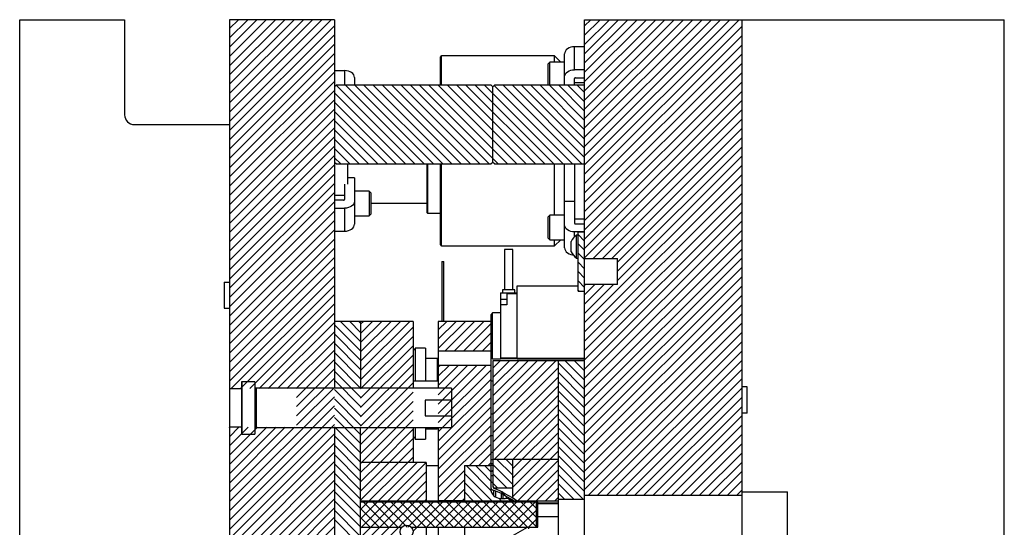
# Model space of a CAD drawing. Header units: inches. Extents: x 1772 to 2706, y -534 to -52.
# Tile 186 of 256: x 1933 to 1952, y -438 to -428. Entities that reach past the tile are written whole.
import ezdxf

# ---------------------------------------------------------------- set-up
doc = ezdxf.new("R2010")
doc.units = ezdxf.units.IN
doc.header["$LTSCALE"] = 0.5
doc.header["$MEASUREMENT"] = 0
doc.layers.add('SID-M-F', color=202, linetype='Continuous')
doc.layers.add('SID-M-S', color=105, linetype='Continuous')

msp = doc.modelspace()

# ---------------------------------------------------------------- linework, layer by layer
at = {"layer": 'SID-M-F', "linetype": 'Continuous'}
for p, q in [((1937.29464, -428.52076), (1937.46438, -428.35102)), ((1937.29464, -428.69754), (1937.64116, -428.35102)), ((1937.29464, -428.87431), (1937.81793, -428.35102)), ((1937.29464, -429.05109), (1937.99471, -428.35102)), ((1937.29464, -429.22787), (1938.17149, -428.35102)), ((1937.29464, -429.40464), (1938.34826, -428.35102)), ((1937.29464, -429.58142), (1938.52504, -428.35102)), ((1937.29464, -429.7582), (1938.70182, -428.35102)), ((1937.29464, -429.93497), (1938.87859, -428.35102)), ((1937.29464, -430.11175), (1939.05537, -428.35102)), ((1937.29464, -430.28853), (1939.23215, -428.35102)), ((1937.29464, -430.4653), (1939.29464, -428.4653)), ((1944.06464, -428.46828), (1944.18189, -428.35102)), ((1944.06464, -428.64505), (1944.35867, -428.35102)), ((1944.06464, -428.82183), (1944.53545, -428.35102)), ((1944.06464, -428.99861), (1944.71222, -428.35102)), ((1944.06464, -429.17538), (1944.889, -428.35102)), ((1944.06464, -429.35216), (1945.06578, -428.35102)), ((1944.06464, -429.52894), (1945.24255, -428.35102)), ((1944.06464, -429.70571), (1945.41933, -428.35102)), ((1944.06464, -429.88249), (1945.59611, -428.35102)), ((1944.06464, -430.05927), (1945.77288, -428.35102)), ((1944.06464, -430.23604), (1945.94966, -428.35102)), ((1944.06464, -430.41282), (1946.12644, -428.35102)), ((1944.06464, -430.5896), (1946.30321, -428.35102)), ((1944.06464, -430.76637), (1946.47999, -428.35102)), ((1944.06464, -430.94315), (1946.65677, -428.35102)), ((1944.06464, -431.11993), (1946.83354, -428.35102)), ((1944.06464, -431.2967), (1947.01032, -428.35102)), ((1944.06464, -431.47348), (1947.06464, -428.47348)), ((1937.29464, -430.64208), (1939.29464, -428.64208)), ((1944.06464, -431.65026), (1947.06464, -428.65026)), ((1937.29464, -430.81886), (1939.29464, -428.81886)), ((1944.06464, -431.82703), (1947.06464, -428.82703)), ((1937.29464, -430.99563), (1939.29464, -428.99563)), ((1944.06464, -432.00381), (1947.06464, -429.00381)), ((1937.29464, -431.17241), (1939.29464, -429.17241)), ((1944.06464, -432.18059), (1947.06464, -429.18059)), ((1937.29464, -431.34919), (1939.29464, -429.34919)), ((1944.06464, -432.35736), (1947.06464, -429.35736)), ((1937.29464, -431.52596), (1939.29464, -429.52596)), ((1940.82771, -431.10102), (1939.32771, -429.60102)), ((1941.00448, -431.10102), (1939.50448, -429.60102)), ((1941.18126, -431.10102), (1939.68126, -429.60102)), ((1941.35804, -431.10102), (1939.85804, -429.60102)), ((1941.53481, -431.10102), (1940.03481, -429.60102)), ((1941.71159, -431.10102), (1940.21159, -429.60102)), ((1941.88837, -431.10102), (1940.38837, -429.60102)), ((1942.06514, -431.10102), (1940.56514, -429.60102)), ((1942.24192, -431.10102), (1940.74192, -429.60102)), ((1942.4187, -431.10102), (1940.9187, -429.60102)), ((1942.59547, -431.10102), (1941.09547, -429.60102)), ((1942.77225, -431.10102), (1941.27225, -429.60102)), ((1942.94903, -431.10102), (1941.44903, -429.60102)), ((1943.1258, -431.10102), (1941.6258, -429.60102)), ((1943.30258, -431.10102), (1941.80258, -429.60102)), ((1943.47936, -431.10102), (1941.97936, -429.60102)), ((1943.65613, -431.10102), (1942.15613, -429.60102)), ((1943.83291, -431.10102), (1942.33877, -429.60689)), ((1944.00969, -431.10102), (1942.50969, -429.60102)), ((1944.06464, -430.9792), (1942.68646, -429.60102)), ((1944.06464, -430.80242), (1942.86324, -429.60102)), ((1944.06464, -430.62564), (1943.04002, -429.60102)), ((1944.06464, -430.44887), (1943.21679, -429.60102)), ((1944.06464, -430.27209), (1943.39357, -429.60102)), ((1944.06464, -430.09531), (1943.57035, -429.60102)), ((1944.06464, -429.91854), (1943.74712, -429.60102)), ((1944.06464, -429.74176), (1943.9239, -429.60102)), ((1944.06464, -432.53414), (1947.06464, -429.53414)), ((1937.29464, -431.70274), (1939.29464, -429.70274)), ((1940.65093, -431.10102), (1939.29464, -429.74473)), ((1944.06464, -432.71092), (1947.06464, -429.71092)), ((1937.29464, -431.87952), (1939.29464, -429.87952)), ((1940.47415, -431.10102), (1939.29464, -429.92151)), ((1944.06464, -432.88769), (1947.06464, -429.88769)), ((1937.29464, -432.05629), (1939.29464, -430.05629)), ((1940.29738, -431.10102), (1939.29464, -430.09829)), ((1944.22809, -432.90102), (1947.06464, -430.06447)), ((1937.29464, -432.23307), (1939.29464, -430.23307)), ((1940.1206, -431.10102), (1939.29464, -430.27506)), ((1944.40486, -432.90102), (1947.06464, -430.24125)), ((1937.29464, -432.40985), (1939.29464, -430.40985)), ((1939.94382, -431.10102), (1939.29464, -430.45184)), ((1944.58164, -432.90102), (1947.06464, -430.41802)), ((1937.29464, -432.58662), (1939.29464, -430.58662)), ((1937.29464, -432.7634), (1939.29464, -430.7634)), ((1939.76705, -431.10102), (1939.29464, -430.62862)), ((1944.68964, -432.9698), (1947.06464, -430.5948)), ((1937.29464, -432.94018), (1939.29464, -430.94018)), ((1939.59027, -431.10102), (1939.29464, -430.80539)), ((1944.68964, -433.14658), (1947.06464, -430.77158)), ((1944.68964, -433.32335), (1947.06464, -430.94835)), ((1937.29464, -433.11696), (1939.29464, -431.11696)), ((1939.41349, -431.10102), (1939.29464, -430.98217)), ((1944.06464, -434.12513), (1947.06464, -431.12513)), ((1937.29464, -433.29373), (1939.29464, -431.29373)), ((1944.06464, -434.30191), (1947.06464, -431.30191)), ((1937.29464, -433.47051), (1939.29464, -431.47051)), ((1944.06464, -434.47868), (1947.06464, -431.47868)), ((1937.29464, -433.64729), (1939.29464, -431.64729)), ((1944.06464, -434.65546), (1947.06464, -431.65546)), ((1937.29464, -433.82406), (1939.29464, -431.82406)), ((1944.06464, -434.83224), (1947.06464, -431.83224)), ((1937.29464, -434.00084), (1939.29464, -432.00084)), ((1944.06464, -435.00901), (1947.06464, -432.00901)), ((1937.29464, -434.17762), (1939.29464, -432.17762)), ((1944.06464, -435.18579), (1947.06464, -432.18579)), ((1937.29464, -434.35439), (1939.29464, -432.35439)), ((1944.06464, -432.57019), (1943.93964, -432.44519)), ((1944.06464, -435.36257), (1947.06464, -432.36257)), ((1937.29464, -434.53117), (1939.29464, -432.53117)), ((1944.06464, -432.74697), (1943.93964, -432.62197)), ((1944.06464, -435.53934), (1947.06464, -432.53934)), ((1937.29464, -434.70795), (1939.29464, -432.70795)), ((1944.06464, -432.92374), (1943.93964, -432.79874)), ((1944.06464, -435.71612), (1947.06464, -432.71612)), ((1937.29464, -434.88472), (1939.29464, -432.88472)), ((1944.06464, -433.10052), (1943.93964, -432.97552)), ((1944.06464, -435.8929), (1947.06464, -432.8929)), ((1937.29464, -435.0615), (1939.29464, -433.0615)), ((1944.06464, -433.2773), (1943.93964, -433.1523)), ((1944.06464, -436.06967), (1947.06464, -433.06967)), ((1937.29464, -435.23828), (1939.29464, -433.23828)), ((1944.06464, -433.45407), (1943.93964, -433.32907)), ((1944.06464, -436.24645), (1947.06464, -433.24645)), ((1937.32716, -435.38254), (1939.29464, -433.41505)), ((1943.95981, -433.52602), (1943.93964, -433.50585)), ((1944.06464, -433.41802), (1944.08164, -433.40102)), ((1944.06464, -433.5948), (1944.25842, -433.40102)), ((1944.06464, -433.77158), (1944.43519, -433.40102)), ((1944.06464, -433.94835), (1944.61197, -433.40102)), ((1944.06464, -436.42323), (1947.06464, -433.42323)), ((1937.50393, -435.38254), (1939.29464, -433.59183)), ((1937.68071, -435.38254), (1939.29464, -433.76861)), ((1944.06464, -436.6), (1947.06464, -433.6)), ((1937.85749, -435.38254), (1939.29464, -433.94538)), ((1944.06464, -436.77678), (1947.06464, -433.77678)), ((1944.06464, -436.95356), (1947.06464, -433.95356)), ((1938.03426, -435.38254), (1939.29464, -434.12216)), ((1939.79464, -434.48737), (1939.40829, -434.10102)), ((1939.79464, -434.3106), (1939.58507, -434.10102)), ((1939.79464, -434.13382), (1939.76184, -434.10102)), ((1939.79464, -434.15249), (1939.84611, -434.10102)), ((1939.79464, -434.32927), (1940.02288, -434.10102)), ((1939.79464, -434.50604), (1940.19966, -434.10102)), ((1939.79464, -434.68282), (1940.37644, -434.10102)), ((1939.79464, -434.8596), (1940.55321, -434.10102)), ((1939.79464, -435.03637), (1940.72999, -434.10102)), ((1941.27464, -434.26348), (1941.4371, -434.10102)), ((1941.27464, -434.44026), (1941.61387, -434.10102)), ((1941.27464, -434.61703), (1941.79065, -434.10102)), ((1941.40865, -434.6598), (1941.96743, -434.10102)), ((1941.58543, -434.6598), (1942.1442, -434.10102)), ((1941.76221, -434.6598), (1942.27464, -434.14736)), ((1944.06464, -437.13033), (1947.06464, -434.13033)), ((1938.21104, -435.38254), (1939.29464, -434.29894)), ((1939.79464, -434.66415), (1939.29464, -434.16415)), ((1939.79464, -435.21315), (1940.79464, -434.21315)), ((1941.93898, -434.6598), (1942.27464, -434.32414)), ((1944.06464, -437.30711), (1947.06464, -434.30711)), ((1938.38782, -435.38254), (1939.29464, -434.47571)), ((1939.79464, -434.84093), (1939.29464, -434.34093)), ((1939.79464, -435.0177), (1939.29464, -434.5177)), ((1939.79464, -435.38993), (1940.79464, -434.38993)), ((1942.11576, -434.6598), (1942.27464, -434.50092)), ((1944.13501, -437.41352), (1947.06464, -434.48389)), ((1938.56459, -435.38254), (1939.29464, -434.65249)), ((1939.79464, -435.19448), (1939.29464, -434.69448)), ((1939.79464, -435.5667), (1940.79464, -434.5667)), ((1944.31178, -437.41352), (1947.06464, -434.66066)), ((1938.57464, -435.54927), (1939.29464, -434.82927)), ((1939.79464, -435.37126), (1939.29464, -434.87126)), ((1939.79464, -435.74348), (1940.79464, -434.74348)), ((1942.31464, -434.99125), (1942.45486, -434.85102)), ((1942.31464, -435.16802), (1942.63164, -434.85102)), ((1942.31464, -435.3448), (1942.80842, -434.85102)), ((1942.31464, -435.52158), (1942.98519, -434.85102)), ((1942.31464, -435.69835), (1943.16197, -434.85102)), ((1942.31464, -435.87513), (1943.33875, -434.85102)), ((1942.31464, -436.05191), (1943.51552, -434.85102)), ((1944.06464, -435.39862), (1943.56464, -434.89862)), ((1944.06464, -435.22184), (1943.69382, -434.85102)), ((1944.06464, -435.04506), (1943.8706, -434.85102)), ((1944.06464, -434.86829), (1944.04738, -434.85102)), ((1944.48856, -437.41352), (1947.06464, -434.83744)), ((1938.57464, -435.72604), (1939.29464, -435.00604)), ((1939.79464, -435.54803), (1939.29464, -435.04803)), ((1939.79464, -435.92026), (1940.79464, -434.92026)), ((1941.27464, -434.97059), (1941.30298, -434.94225)), ((1941.27464, -435.14736), (1941.47975, -434.94225)), ((1941.27464, -435.32414), (1941.65653, -434.94225)), ((1941.27464, -435.50092), (1941.83331, -434.94225)), ((1941.27464, -435.67769), (1942.01008, -434.94225)), ((1941.27464, -435.85447), (1942.18686, -434.94225)), ((1941.27464, -436.03125), (1942.27464, -435.03125)), ((1942.31464, -436.22868), (1943.56464, -434.97868)), ((1944.06464, -435.57539), (1943.56464, -435.07539)), ((1944.66534, -437.41352), (1947.06464, -435.01422)), ((1938.57464, -435.90282), (1939.29464, -435.18282)), ((1939.79464, -435.72481), (1939.29464, -435.22481)), ((1939.79464, -436.09703), (1940.79464, -435.09703)), ((1939.79464, -436.27381), (1940.79464, -435.27381)), ((1941.27464, -436.20802), (1942.27464, -435.20802)), ((1942.31464, -436.40546), (1943.56464, -435.15546)), ((1944.06464, -435.75217), (1943.56464, -435.25217)), ((1944.84211, -437.41352), (1947.06464, -435.19099)), ((1938.57464, -436.0796), (1939.29464, -435.3596)), ((1939.79464, -435.90159), (1939.29464, -435.40159)), ((1939.79464, -436.45059), (1940.79464, -435.45059)), ((1941.27464, -436.3848), (1942.27464, -435.3848)), ((1942.31464, -436.58224), (1943.56464, -435.33224)), ((1944.06464, -435.92895), (1943.56464, -435.42895)), ((1945.01889, -437.41352), (1947.06464, -435.36777)), ((1937.29464, -437.53637), (1939.29464, -435.53637)), ((1939.79464, -436.07836), (1939.29464, -435.57836)), ((1939.79464, -436.62736), (1940.79464, -435.62736)), ((1941.27464, -436.56158), (1942.27464, -435.56158)), ((1942.34763, -436.72602), (1943.56464, -435.50901)), ((1944.06464, -436.10572), (1943.56464, -435.60572)), ((1945.19567, -437.41352), (1947.06464, -435.54455)), ((1937.29464, -437.71315), (1939.29464, -435.71315)), ((1939.79464, -436.25514), (1939.29464, -435.75514)), ((1939.81026, -436.78852), (1940.79464, -435.80414)), ((1941.27464, -436.73835), (1942.27464, -435.73835)), ((1942.52441, -436.72602), (1943.56464, -435.68579)), ((1944.06464, -436.2825), (1943.56464, -435.7825)), ((1945.37244, -437.41352), (1947.06464, -435.72132)), ((1937.29464, -437.88993), (1939.29464, -435.88993)), ((1939.79464, -436.43192), (1939.29464, -435.93192)), ((1939.98703, -436.78852), (1940.79464, -435.98092)), ((1941.27464, -436.91513), (1942.27464, -435.91513)), ((1942.68964, -436.73757), (1943.56464, -435.86257)), ((1944.06464, -436.45928), (1943.56464, -435.95928)), ((1945.54922, -437.41352), (1947.06464, -435.8981)), ((1937.29464, -438.0667), (1939.29464, -436.0667)), ((1937.29464, -436.12216), (1937.29729, -436.11951)), ((1937.29464, -436.29894), (1937.47407, -436.11951)), ((1937.29464, -436.47571), (1937.65085, -436.11951)), ((1937.29464, -436.65249), (1937.82762, -436.11951)), ((1937.29464, -436.82927), (1938.0044, -436.11951)), ((1937.29464, -437.00604), (1938.18118, -436.11951)), ((1937.29464, -437.18282), (1938.35795, -436.11951)), ((1937.29464, -437.3596), (1938.53473, -436.11951)), ((1939.79464, -436.60869), (1939.29464, -436.10869)), ((1940.16381, -436.78852), (1940.79464, -436.15769)), ((1941.27464, -437.09191), (1942.27464, -436.09191)), ((1942.68964, -436.91434), (1943.56464, -436.03934)), ((1944.06464, -436.63605), (1943.56464, -436.13605)), ((1945.726, -437.41352), (1947.06464, -436.07488)), ((1937.29464, -438.24348), (1939.29464, -436.24348)), ((1939.79464, -436.78547), (1939.29464, -436.28547)), ((1940.34059, -436.78852), (1940.79464, -436.33447)), ((1941.27464, -437.26868), (1942.27464, -436.26868)), ((1942.68964, -437.09112), (1943.56464, -436.21612)), ((1942.68964, -437.2679), (1943.56464, -436.3929)), ((1944.06464, -436.81283), (1943.56464, -436.31283)), ((1945.90277, -437.41352), (1947.06464, -436.25165)), ((1937.29464, -438.42026), (1939.29464, -436.42026)), ((1939.79464, -436.96225), (1939.29464, -436.46225)), ((1940.51736, -436.78852), (1940.79464, -436.51125)), ((1941.86908, -436.85102), (1942.27464, -436.44546)), ((1942.68964, -437.44467), (1943.56464, -436.56967)), ((1944.06464, -436.98961), (1943.56464, -436.48961)), ((1946.07955, -437.41352), (1947.06464, -436.42843)), ((1937.29464, -438.59703), (1939.29464, -436.59703)), ((1937.29464, -438.77381), (1939.29464, -436.77381)), ((1939.79464, -437.13902), (1939.29464, -436.63902)), ((1940.69414, -436.78852), (1940.79464, -436.68802)), ((1942.04585, -436.85102), (1942.29585, -436.60102)), ((1942.68964, -437.02882), (1942.38684, -436.72602)), ((1942.68964, -436.85204), (1942.56362, -436.72602)), ((1942.78907, -437.52202), (1943.56464, -436.74645)), ((1944.06464, -437.16638), (1943.56464, -436.66638)), ((1946.25633, -437.41352), (1947.06464, -436.60521)), ((1937.29464, -438.95059), (1939.29464, -436.95059)), ((1939.79464, -437.3158), (1939.29464, -436.8158)), ((1939.79464, -436.80414), (1939.81026, -436.78852)), ((1939.79464, -436.98092), (1939.98703, -436.78852)), ((1939.79464, -437.15769), (1940.16381, -436.78852)), ((1939.79464, -437.33447), (1940.34059, -436.78852)), ((1939.79464, -437.51125), (1940.51736, -436.78852)), ((1939.79464, -437.68802), (1940.69414, -436.78852)), ((1939.79464, -437.8648), (1940.87092, -436.78852)), ((1939.79464, -438.04158), (1941.04464, -436.79158)), ((1941.27464, -437.44546), (1941.77464, -436.94546)), ((1942.27823, -437.32452), (1941.80474, -436.85102)), ((1942.4087, -437.27821), (1941.98151, -436.85102)), ((1942.27464, -436.96737), (1942.15829, -436.85102)), ((1942.22263, -436.85102), (1942.27464, -436.79901)), ((1942.2854, -436.96503), (1942.31464, -436.93579)), ((1942.68964, -437.2056), (1942.31464, -436.8306)), ((1942.96584, -437.52202), (1943.56464, -436.92323)), ((1944.06464, -437.34316), (1943.56464, -436.84316)), ((1946.4331, -437.41352), (1947.06464, -436.78198)), ((1946.60988, -437.41352), (1947.06464, -436.95876)), ((1937.29464, -439.12736), (1939.29464, -437.12736)), ((1939.79464, -437.49258), (1939.29464, -436.99258)), ((1939.79464, -438.21835), (1941.04464, -436.96835)), ((1939.79464, -438.39513), (1941.04464, -437.14513)), ((1941.38335, -437.51352), (1941.77464, -437.12224)), ((1942.30196, -437.52502), (1941.77464, -436.9977)), ((1942.58548, -437.27821), (1942.31464, -437.00737)), ((1943.14262, -437.52202), (1943.56464, -437.1)), ((1944.03635, -437.49165), (1943.56464, -437.01994)), ((1946.78666, -437.41352), (1947.06464, -437.13554)), ((1937.29464, -439.30414), (1939.29464, -437.30414)), ((1940.15031, -438.02502), (1939.29464, -437.16935)), ((1939.79464, -438.57191), (1941.04464, -437.32191)), ((1941.56013, -437.51352), (1941.77464, -437.29901)), ((1942.12518, -437.52502), (1941.77464, -437.17448)), ((1942.57921, -437.44872), (1942.46328, -437.33279)), ((1943.3194, -437.52202), (1943.56464, -437.27678)), ((1943.85957, -437.49165), (1943.56464, -437.19671)), ((1946.96343, -437.41352), (1947.06464, -437.31231)), ((1937.29464, -439.48092), (1939.29464, -437.48092)), ((1939.97353, -438.02502), (1939.29464, -437.34613)), ((1939.79675, -438.02502), (1939.29464, -437.52291)), ((1939.79464, -438.74868), (1941.04464, -437.49868)), ((1940.32708, -438.02502), (1939.82808, -437.52602)), ((1940.50386, -438.02502), (1940.00486, -437.52602)), ((1940.68064, -438.02502), (1940.18164, -437.52602)), ((1940.85741, -438.02502), (1940.35841, -437.52602)), ((1941.03419, -438.02502), (1940.53519, -437.52602)), ((1940.69458, -438.02552), (1941.19408, -437.52602)), ((1941.21097, -438.02502), (1940.71197, -437.52602)), ((1940.79387, -438.10301), (1941.37085, -437.52602)), ((1941.38774, -438.02502), (1940.88874, -437.52602)), ((1941.04813, -438.02552), (1941.54763, -437.52602)), ((1941.56452, -438.02502), (1941.06552, -437.52602)), ((1941.22491, -438.02552), (1941.72441, -437.52602)), ((1941.7413, -438.02502), (1941.2423, -437.52602)), ((1941.40168, -438.02552), (1941.90118, -437.52602)), ((1941.91808, -438.02502), (1941.41908, -437.52602)), ((1941.57846, -438.02552), (1942.07796, -437.52602)), ((1942.09485, -438.02502), (1941.59585, -437.52602)), ((1941.73691, -437.51352), (1941.77464, -437.47579)), ((1941.75524, -438.02552), (1942.25474, -437.52602)), ((1942.27163, -438.02502), (1941.77263, -437.52602)), ((1941.94841, -437.52502), (1941.77464, -437.35126)), ((1941.93201, -438.02552), (1942.43151, -437.52602)), ((1942.44841, -438.02502), (1941.94941, -437.52602)), ((1942.10879, -438.02552), (1942.60829, -437.52602)), ((1942.62518, -438.02502), (1942.12618, -437.52602)), ((1942.28557, -438.02552), (1942.78507, -437.52602)), ((1942.80196, -438.02502), (1942.30296, -437.52602)), ((1942.47874, -437.52502), (1942.42614, -437.47243)), ((1942.46234, -438.02552), (1942.96184, -437.52602)), ((1942.99464, -438.04093), (1942.47974, -437.52602)), ((1942.65551, -437.52502), (1942.61622, -437.48573)), ((1942.63912, -438.02552), (1943.13862, -437.52602)), ((1943.14964, -438.01915), (1942.65651, -437.52602)), ((1943.14964, -437.84237), (1942.83329, -437.52602)), ((1943.14964, -437.6656), (1943.01007, -437.52602)), ((1943.49618, -437.52202), (1943.56464, -437.45356)), ((1943.6828, -437.49165), (1943.56464, -437.37349)), ((1937.3698, -439.58254), (1939.29464, -437.65769)), ((1939.79464, -438.19968), (1939.29464, -437.69968)), ((1942.8159, -438.02552), (1943.16964, -437.67178)), ((1937.54657, -439.58254), (1939.29464, -437.83447)), ((1939.79464, -438.37646), (1939.29464, -437.87646)), ((1942.99268, -438.02552), (1943.16964, -437.84856)), ((1937.72335, -439.58254), (1939.29464, -438.01125)), ((1943.16945, -438.02552), (1943.16964, -438.02533))]:
    msp.add_line(p, q, dxfattribs=at)
at = {"layer": 'SID-M-S'}
for p, q in [((1933.29464, -447.35102), (1933.29464, -428.35102)), ((1933.29464, -428.35102), (1935.29464, -428.35102)), ((1935.29464, -428.35102), (1935.29464, -430.16302)), ((1939.29464, -428.35102), (1937.29464, -428.35102)), ((1937.29464, -428.35102), (1937.29464, -447.35102)), ((1939.29464, -428.35102), (1939.29464, -435.37602)), ((1944.06464, -447.35102), (1944.06464, -428.35102)), ((1944.06464, -428.35102), (1952.06464, -428.35102)), ((1947.06464, -447.35102), (1947.06464, -428.35102)), ((1952.06464, -447.35102), (1952.06464, -428.35102)), ((1943.76664, -428.88976), (1943.738, -428.90638)), ((1943.79931, -428.87741), (1943.76664, -428.88976)), ((1943.83477, -428.8698), (1943.79931, -428.87741)), ((1943.87164, -428.86723), (1943.83477, -428.8698)), ((1943.87164, -429.30564), (1943.87164, -428.86723)), ((1944.06464, -428.86723), (1943.87164, -428.86723)), ((1941.31464, -429.60102), (1941.31464, -429.05852)), ((1943.49114, -429.03852), (1941.33464, -429.03852)), ((1941.33464, -429.60102), (1941.33464, -429.03852)), ((1943.61086, -429.15824), (1943.49114, -429.03852)), ((1943.49114, -429.15824), (1943.49114, -429.03852)), ((1943.68627, -428.9748), (1943.68264, -429.00088)), ((1943.68264, -429.60102), (1943.68264, -429.00088)), ((1943.69703, -428.94973), (1943.68627, -428.9748)), ((1943.71449, -428.92663), (1943.69703, -428.94973)), ((1943.738, -428.90638), (1943.71449, -428.92663)), ((1943.40139, -429.15824), (1943.37014, -429.18949)), ((1943.37014, -429.59574), (1943.37014, -429.18949)), ((1943.68264, -429.15824), (1943.40139, -429.15824)), ((1943.40139, -429.60102), (1943.40139, -429.15824)), ((1939.29464, -429.32022), (1939.48764, -429.32022)), ((1939.48764, -429.32022), (1939.48764, -429.60102)), ((1939.52451, -429.32279), (1939.48764, -429.32022)), ((1939.55997, -429.33039), (1939.52451, -429.32279)), ((1939.59264, -429.34274), (1939.55997, -429.33039)), ((1939.62128, -429.35936), (1939.59264, -429.34274)), ((1939.64479, -429.37962), (1939.62128, -429.35936)), ((1939.66225, -429.40272), (1939.64479, -429.37962)), ((1939.67301, -429.42779), (1939.66225, -429.40272)), ((1939.67664, -429.45386), (1939.67301, -429.42779)), ((1939.67664, -429.45386), (1939.67664, -429.60102)), ((1943.68264, -429.43928), (1943.68627, -429.41321)), ((1943.68627, -429.41321), (1943.69703, -429.38814)), ((1943.69703, -429.38814), (1943.71449, -429.36503)), ((1943.71449, -429.36503), (1943.738, -429.34478)), ((1943.738, -429.34478), (1943.76664, -429.32816)), ((1943.76664, -429.32816), (1943.79931, -429.31581)), ((1943.79931, -429.31581), (1943.83477, -429.30821)), ((1943.83477, -429.30821), (1943.87164, -429.30564)), ((1944.06464, -429.30564), (1943.87164, -429.30564)), ((1939.29464, -429.63102), (1939.32464, -429.60102)), ((1942.28464, -429.60102), (1939.32464, -429.60102)), ((1942.28464, -429.60102), (1942.31464, -429.63102)), ((1942.31464, -429.63102), (1942.34464, -429.60102)), ((1942.31464, -431.07102), (1942.31464, -429.63102)), ((1944.06464, -429.60102), (1942.34464, -429.60102)), ((1943.37014, -429.59574), (1943.37542, -429.60102)), ((1943.87164, -429.60102), (1943.87164, -429.47004)), ((1943.87164, -429.54886), (1944.06464, -429.54886)), ((1943.88914, -429.45767), (1944.06464, -429.45767)), ((1935.48264, -430.35102), (1937.29464, -430.35102)), ((1939.32464, -431.10102), (1939.29464, -431.07102)), ((1939.32464, -431.10102), (1942.28464, -431.10102)), ((1939.54464, -431.10102), (1939.54464, -431.48809)), ((1941.06464, -432.03065), (1941.06464, -431.10102)), ((1941.07251, -432.03852), (1941.07251, -431.10102)), ((1941.31464, -432.64352), (1941.31464, -431.10102)), ((1941.33464, -432.66352), (1941.33464, -431.10102)), ((1942.31464, -431.07102), (1942.28464, -431.10102)), ((1942.34464, -431.10102), (1942.31464, -431.07102)), ((1942.34464, -431.10102), (1944.06464, -431.10102)), ((1943.49114, -432.07505), (1943.49114, -431.10102)), ((1943.67864, -432.07505), (1943.67864, -431.10102)), ((1943.87164, -431.10102), (1943.87164, -432.232)), ((1939.48764, -431.48809), (1939.48764, -431.77901)), ((1939.67664, -431.36379), (1939.54464, -431.36379)), ((1939.67664, -431.36379), (1939.67664, -432.24818)), ((1939.48764, -431.70019), (1939.29464, -431.70019)), ((1939.95789, -431.62207), (1939.67664, -431.62207)), ((1939.98914, -431.65332), (1939.95789, -431.62207)), ((1939.95789, -431.62207), (1939.95789, -432.09082)), ((1939.98914, -431.65332), (1939.98914, -432.05957)), ((1939.47014, -431.79139), (1939.29464, -431.79139)), ((1939.64479, -431.88402), (1939.62128, -431.90427)), ((1939.66225, -431.86092), (1939.64479, -431.88402)), ((1939.67301, -431.83585), (1939.66225, -431.86092)), ((1939.67664, -431.80977), (1939.67301, -431.83585)), ((1939.98914, -431.85102), (1941.06464, -431.85102)), ((1943.87164, -431.81678), (1943.68264, -431.81678)), ((1943.68264, -432.70117), (1943.68264, -431.81678)), ((1939.29464, -431.94342), (1939.48764, -431.94342)), ((1939.52451, -431.94085), (1939.48764, -431.94342)), ((1939.48764, -431.94342), (1939.48764, -432.38182)), ((1939.55997, -431.93324), (1939.52451, -431.94085)), ((1939.59264, -431.92089), (1939.55997, -431.93324)), ((1939.62128, -431.90427), (1939.59264, -431.92089)), ((1939.95789, -432.09082), (1939.98914, -432.05957)), ((1941.07251, -432.03852), (1941.31464, -432.03852)), ((1943.40139, -432.07505), (1943.37014, -432.1063)), ((1943.68264, -432.07505), (1943.40139, -432.07505)), ((1943.40139, -432.5438), (1943.40139, -432.07505)), ((1939.67301, -432.27425), (1939.67664, -432.24818)), ((1939.67664, -432.09082), (1939.95789, -432.09082)), ((1943.37014, -432.51255), (1943.37014, -432.1063)), ((1943.68627, -432.28883), (1943.68264, -432.26276)), ((1944.06464, -432.15318), (1943.87164, -432.15318)), ((1943.88914, -432.24438), (1944.06464, -432.24438)), ((1939.29464, -432.38182), (1939.48764, -432.38182)), ((1939.48764, -432.38182), (1939.52451, -432.37926)), ((1939.52451, -432.37926), (1939.55997, -432.37165)), ((1939.55997, -432.37165), (1939.59264, -432.3593)), ((1939.59264, -432.3593), (1939.62128, -432.34268)), ((1939.62128, -432.34268), (1939.64479, -432.32243)), ((1939.64479, -432.32243), (1939.66225, -432.29932)), ((1939.66225, -432.29932), (1939.67301, -432.27425)), ((1943.69703, -432.3139), (1943.68627, -432.28883)), ((1943.71449, -432.33701), (1943.69703, -432.3139)), ((1943.738, -432.35726), (1943.71449, -432.33701)), ((1943.76664, -432.37388), (1943.738, -432.35726)), ((1943.79931, -432.38623), (1943.76664, -432.37388)), ((1943.83477, -432.39384), (1943.79931, -432.38623)), ((1943.87164, -432.3964), (1943.83477, -432.39384)), ((1944.06464, -432.3964), (1943.87164, -432.3964)), ((1943.87164, -432.48661), (1943.87164, -432.3964)), ((1943.93964, -432.45752), (1943.90864, -432.45752)), ((1943.90864, -432.89452), (1943.90864, -432.45752)), ((1943.93964, -433.52602), (1943.93964, -432.40102)), ((1944.06464, -432.40102), (1943.93964, -432.40102)), ((1943.37014, -432.51255), (1943.40139, -432.5438)), ((1943.40139, -432.5438), (1943.68264, -432.5438)), ((1943.49114, -432.66352), (1943.61086, -432.5438)), ((1943.49114, -432.66352), (1943.49114, -432.5438)), ((1943.80764, -432.77352), (1943.80764, -432.57852)), ((1941.33464, -432.66352), (1943.49114, -432.66352)), ((1942.53942, -432.72994), (1942.53942, -433.49886)), ((1942.6969, -432.72994), (1942.53942, -432.72994)), ((1942.6969, -433.49886), (1942.6969, -432.72994)), ((1943.68264, -432.70117), (1943.68627, -432.72724)), ((1943.68627, -432.72724), (1943.69703, -432.75231)), ((1943.69703, -432.75231), (1943.71449, -432.77541)), ((1943.71449, -432.77541), (1943.738, -432.79567)), ((1943.738, -432.79567), (1943.76664, -432.81229)), ((1943.76664, -432.81229), (1943.79931, -432.82464)), ((1943.79931, -432.82464), (1943.83477, -432.83224)), ((1943.83477, -432.83224), (1943.84242, -432.8332)), ((1941.34226, -432.96144), (1941.34226, -434.10102)), ((1941.34226, -432.96144), (1941.38326, -432.96144)), ((1941.38326, -434.10102), (1941.38326, -432.96144)), ((1943.90864, -432.89452), (1943.93964, -432.89452)), ((1944.06464, -432.90102), (1944.68964, -432.90102)), ((1944.68964, -433.40102), (1944.68964, -432.90102)), ((1937.19464, -433.35102), (1937.29464, -433.35102)), ((1937.19464, -433.35102), (1937.19464, -433.85102)), ((1942.46068, -433.55791), (1942.46068, -434.81775)), ((1942.46068, -433.55791), (1942.77564, -433.55791)), ((1942.50005, -433.49886), (1942.50005, -433.55791)), ((1942.73627, -433.49886), (1942.50005, -433.49886)), ((1942.57879, -433.55791), (1942.57879, -433.78626)), ((1942.77564, -433.5776), (1942.57879, -433.5776)), ((1942.73627, -433.55791), (1942.73627, -433.49886)), ((1942.77564, -434.81775), (1942.77564, -433.42602)), ((1942.77564, -433.42602), (1943.93964, -433.42602)), ((1943.93964, -433.52602), (1944.06464, -433.52602)), ((1944.68964, -433.40102), (1944.06464, -433.40102)), ((1942.46068, -433.67602), (1942.57879, -433.67602)), ((1937.19464, -433.85102), (1937.29464, -433.85102)), ((1942.30964, -433.93852), (1942.27964, -433.96852)), ((1942.46068, -433.93852), (1942.30964, -433.93852)), ((1942.30964, -434.81352), (1942.30964, -433.93852)), ((1942.57879, -433.78626), (1942.46068, -433.78626)), ((1940.79464, -434.10102), (1939.29464, -434.10102)), ((1939.79464, -434.10102), (1939.79464, -435.37602)), ((1940.79464, -434.10102), (1940.79464, -435.37602)), ((1941.27464, -434.10102), (1941.27464, -435.37602)), ((1942.27464, -434.10102), (1941.27464, -434.10102)), ((1942.27464, -434.10102), (1942.27464, -437.28802)), ((1942.27964, -434.78352), (1942.27964, -433.96852)), ((1941.03102, -434.6089), (1940.83417, -434.6089)), ((1940.83417, -434.6089), (1940.83417, -435.23852)), ((1941.03102, -434.6089), (1941.03102, -435.23852)), ((1941.27464, -434.6598), (1942.27464, -434.6598)), ((1941.25495, -434.80575), (1941.03102, -434.80575)), ((1941.25495, -434.80575), (1941.25495, -435.23852)), ((1942.27964, -434.78352), (1942.30964, -434.81352)), ((1942.30964, -434.81352), (1942.46068, -434.81352)), ((1942.31464, -434.85102), (1942.31464, -437.24821)), ((1944.06464, -434.85102), (1942.31464, -434.85102)), ((1942.46068, -434.79807), (1942.77564, -434.79807)), ((1942.77564, -434.81775), (1942.46068, -434.81775)), ((1942.77564, -434.80102), (1944.06464, -434.80102)), ((1942.77564, -434.81352), (1944.06464, -434.81352)), ((1943.56464, -440.85102), (1943.56464, -434.85102)), ((1942.27464, -434.94225), (1941.27464, -434.94225)), ((1937.52964, -435.25102), (1937.52464, -435.25602)), ((1937.52464, -435.25602), (1937.52464, -436.24602)), ((1937.77464, -435.25102), (1937.52964, -435.25102)), ((1937.52964, -435.25102), (1937.52964, -436.25102)), ((1937.77464, -435.25102), (1937.77464, -436.25102)), ((1941.27464, -435.23852), (1940.79464, -435.23852)), ((1942.31464, -435.23852), (1942.27464, -435.23852)), ((1937.29464, -435.38254), (1937.52464, -435.38254)), ((1941.52464, -435.37602), (1937.80464, -435.37602)), ((1937.80464, -435.37602), (1937.80464, -436.12602)), ((1941.52464, -435.37602), (1941.52464, -436.12602)), ((1947.16464, -435.35102), (1947.06464, -435.35102)), ((1947.16464, -435.85102), (1947.16464, -435.35102)), ((1941.52464, -435.60115), (1941.02464, -435.60115)), ((1941.02464, -435.60115), (1941.02464, -435.90089)), ((1941.02464, -435.90089), (1941.52464, -435.90089)), ((1942.27464, -435.86352), (1942.31464, -435.86352)), ((1947.16464, -435.85102), (1947.06464, -435.85102)), ((1937.52464, -436.11951), (1937.29464, -436.11951)), ((1937.80464, -436.12602), (1941.52464, -436.12602)), ((1939.29464, -436.12602), (1939.29464, -439.57602)), ((1939.79464, -439.57602), (1939.79464, -436.12602)), ((1940.79464, -436.12602), (1940.79464, -436.78852)), ((1940.83417, -436.12602), (1940.83417, -436.34315)), ((1941.03102, -436.12602), (1941.03102, -436.34315)), ((1941.03102, -436.1463), (1941.25495, -436.1463)), ((1941.25495, -436.12602), (1941.25495, -436.1463)), ((1941.27464, -436.12602), (1941.27464, -437.52602)), ((1937.52464, -436.24602), (1937.52964, -436.25102)), ((1937.52964, -436.25102), (1937.77464, -436.25102)), ((1940.83417, -436.34315), (1941.03102, -436.34315)), ((1942.31464, -436.28102), (1942.27464, -436.28102)), ((1942.27464, -436.59102), (1942.31464, -436.59102)), ((1942.31464, -436.60102), (1942.27464, -436.60102)), ((1942.31464, -436.74275), (1942.27464, -436.74275)), ((1942.31464, -436.72602), (1943.56464, -436.72602)), ((1942.68964, -436.72602), (1942.68964, -437.45929)), ((1941.04464, -436.78852), (1939.79464, -436.78852)), ((1941.04464, -436.78852), (1941.04464, -437.52602)), ((1941.04464, -436.85102), (1941.27464, -436.85102)), ((1941.77464, -436.85102), (1941.77464, -437.52602)), ((1941.77464, -436.85102), (1942.27464, -436.85102)), ((1942.31464, -436.81766), (1942.27464, -436.81766)), ((1942.27464, -436.83972), (1942.31464, -436.83972)), ((1942.31464, -436.96503), (1942.27464, -436.96503)), ((1942.27464, -437.03852), (1942.31464, -437.03852)), ((1942.37072, -437.3361), (1942.33248, -437.32508)), ((1942.33248, -437.42368), (1942.33248, -437.32508)), ((1942.34356, -437.28665), (1942.38431, -437.29839)), ((1942.68964, -437.27821), (1942.35464, -437.27821)), ((1942.35464, -437.27821), (1942.35464, -437.28984)), ((1942.37072, -437.45202), (1942.37072, -437.3361)), ((1942.47848, -437.38304), (1942.37072, -437.3361)), ((1942.38431, -437.29839), (1942.49948, -437.34856)), ((1943.14964, -437.52602), (1939.79464, -437.52602)), ((1941.27464, -437.51352), (1941.77464, -437.51352)), ((1941.77464, -437.52502), (1942.70246, -437.52502)), ((1942.46264, -437.47602), (1942.55082, -437.47602)), ((1942.50953, -437.40831), (1942.47848, -437.38304)), ((1942.47848, -437.47602), (1942.47848, -437.38304)), ((1942.49948, -437.34856), (1942.53234, -437.3753)), ((1942.50953, -437.47602), (1942.50953, -437.40831)), ((1942.57848, -437.44836), (1942.50953, -437.40831)), ((1942.53234, -437.3753), (1942.5975, -437.41314)), ((1942.57848, -437.47756), (1942.57848, -437.44836)), ((1942.67705, -437.49771), (1942.57848, -437.44836)), ((1942.5975, -437.41314), (1942.69851, -437.46373)), ((1942.67659, -437.50997), (1942.70246, -437.52502)), ((1942.67705, -437.51023), (1942.67705, -437.49771)), ((1942.7111, -437.52427), (1942.67705, -437.49771)), ((1942.68964, -437.45681), (1942.73356, -437.49106)), ((1942.70246, -437.52602), (1942.70246, -437.52502)), ((1942.7111, -437.52602), (1942.7111, -437.52427)), ((1942.71411, -437.52602), (1942.7111, -437.52427)), ((1942.73356, -437.49106), (1942.79362, -437.52602)), ((1942.78675, -437.52202), (1943.56464, -437.52202)), ((1943.14964, -438.02502), (1943.14964, -437.52602)), ((1943.56464, -437.49165), (1944.06464, -437.49165)), ((1944.06464, -437.41352), (1947.06464, -437.41352)), ((1947.06464, -437.35102), (1947.93067, -437.35102)), ((1947.93067, -438.35102), (1947.93067, -437.35102)), ((1943.16964, -437.54602), (1939.79464, -437.54602)), ((1943.16964, -438.02552), (1943.16964, -437.54602)), ((1943.56464, -437.56918), (1943.16964, -437.56918)), ((1943.56464, -437.58117), (1943.16964, -437.58117)), ((1943.56464, -437.82757), (1943.16964, -437.82757)), ((1943.56464, -437.82834), (1943.16964, -437.82834)), ((1939.79464, -438.02502), (1940.57799, -438.02502)), ((1939.79464, -438.02552), (1940.57753, -438.02552)), ((1940.76129, -438.02502), (1943.14964, -438.02502)), ((1940.76175, -438.02552), (1943.16964, -438.02552)), ((1941.04464, -438.02552), (1941.04464, -438.91352)), ((1941.27464, -438.02552), (1941.27464, -439.57602)), ((1941.77464, -438.02552), (1941.77464, -438.85102)), ((1942.7111, -438.17778), (1942.97464, -438.02436)), ((1942.96012, -438.02702), (1942.96012, -438.02552)), ((1942.97464, -438.02502), (1942.97464, -438.02436)), ((1942.99464, -438.02502), (1942.99464, -438.05325))]:
    msp.add_line(p, q, dxfattribs=at)
msp.add_circle((1940.66964, -438.11002), 0.125, dxfattribs=at)
for centre, radius, start, end in [((1941.33464, -429.05852), 0.02, 90, 180), ((1943.88695, -429.47314), 0.01562, 81.950533, 168.578246), ((1935.48264, -430.16302), 0.188, 180, 270), ((1939.47233, -431.77592), 0.01562, 261.950533, 348.578246), ((1941.07251, -432.03065), 0.00787, 180, 270), ((1943.88695, -432.22891), 0.01562, 191.421754, 278.049467), ((1944.05639, -432.68351), 0.27, 123.177536, 157.118233), ((1941.33464, -432.64352), 0.02, 180, 270), ((1944.05639, -432.66854), 0.27, 202.881767, 236.822464), ((1940.7948, -434.6089), 0.03937, 269.770816, 0), ((1941.25495, -434.82543), 0.01969, 0, 90), ((1937.80464, -435.34602), 0.03, 180, 270), ((1937.80464, -436.15602), 0.03, 90, 180), ((1941.25495, -436.12661), 0.01969, 270, 0), ((1940.7948, -436.34315), 0.03937, 0, 90.229184), ((1942.35464, -437.24821), 0.08, 180, 253.921151), ((1942.46264, -437.28802), 0.188, 180, 270), ((1942.35464, -437.23821), 0.04, 180, 270), ((1942.35464, -437.24821), 0.04, 180, 253.921151), ((1942.55082, -437.72602), 0.25, 59.794481, 90)]:
    msp.add_arc(centre, radius, start, end, dxfattribs=at)

doc.saveas('drawing.dxf')
